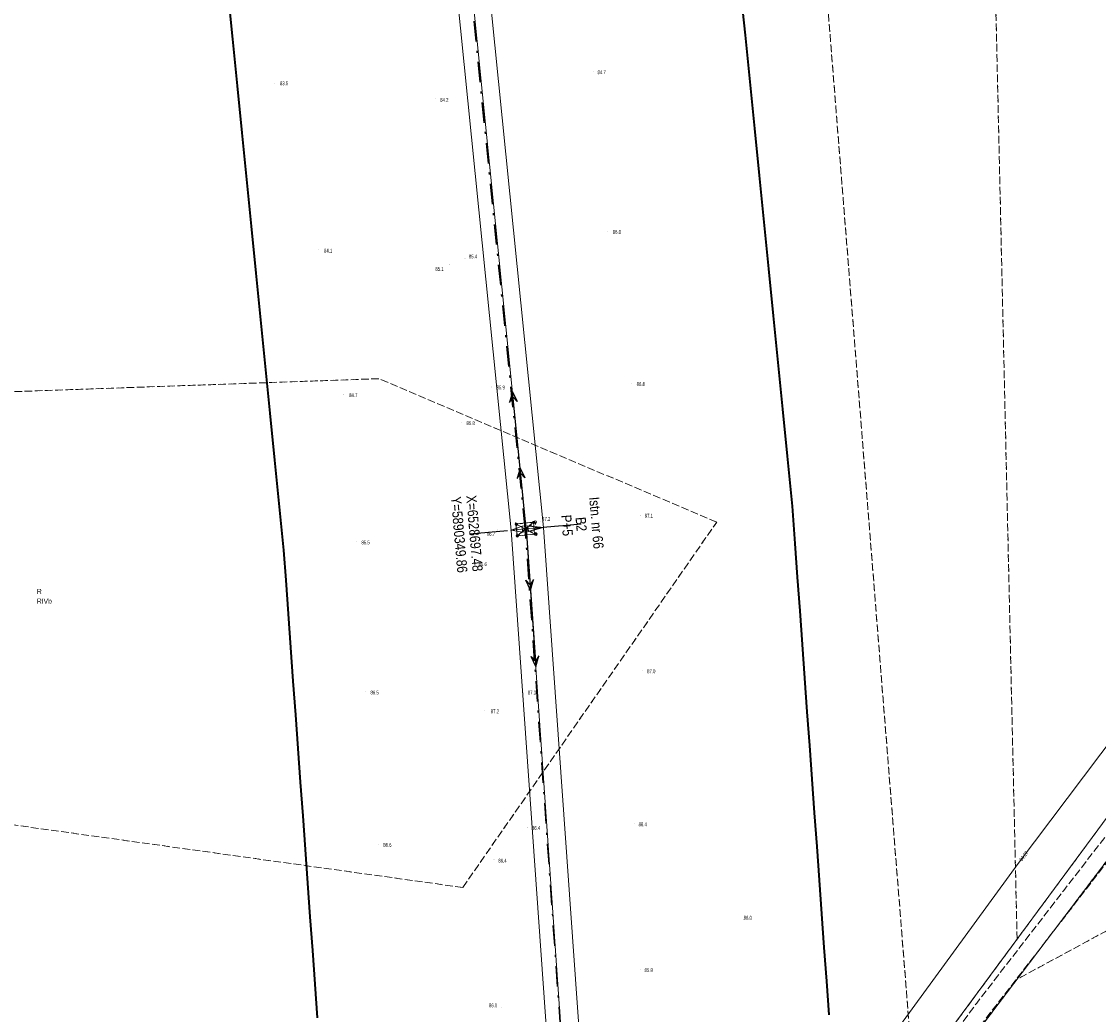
# Model space of a CAD drawing. Header units: metres. Extents: x 6524698 to 6533081, y 5883213 to 5896811.
# Tile 80 of 167: x 6528599 to 6528810, y 5890255 to 5890449. Entities that reach past the tile are written whole.
import ezdxf
from ezdxf.enums import TextEntityAlignment as Align

# ---------------------------------------------------------------- set-up
doc = ezdxf.new("R2010")
doc.units = ezdxf.units.M
doc.header["$MEASUREMENT"] = 0
for name, pattern in [('DASHDOT', [4, 2, -0.9, 0.2, -0.9]), ('mapa zasadnicza$0$1.5_0.5', [2, 1.5, -0.5]), ('mapa zasadnicza$0$219-500', [0]), ('mapa zasadnicza$0$egkk-500', [2, 1.5, -0.5]), ('mapa zasadnicza$0$egug-500', [1, 0.5, -0.5]), ('mapa zasadnicza$0$suep_wn_500', [0]), ('mapa zasadnicza$0$supp_500', [1, 0.5, -0.5])]:
    doc.linetypes.add(name, pattern=pattern)
doc.layers.get('0').update_dxf_attribs({"lineweight": 0})
doc.layers.add('@pomocnicza', color=3, linetype='Continuous', plot=False)
for name, color, linetype, lineweight in [('@Proj. słupy - blok', 1, 'Continuous', 15), ('@Proj. słupy - XY', 1, 'Continuous', 0), ('_trasa_os', 1, 'DASHDOT', 30), ('Sections span lengths and Marker Balls Plan', 7, 'Continuous', 0)]:
    doc.layers.add(name, color=color, linetype=linetype, lineweight=lineweight)
for name, color, linetype in [('@Proj. słupy - seria', 1, 'Continuous'), ('@Proj. słupy - wys.', 1, 'Continuous'), ('mapa zasadnicza$0$000 Inne (niezydentyfikowane)', 7, 'Continuous'), ('mapa zasadnicza$0$209-oznaczenie konturu klasyfikacyjnego', 7, 'Continuous'), ('mapa zasadnicza$0$210-oznaczenie konturu użytku gruntowego', 7, 'Continuous'), ('mapa zasadnicza$0$217-kontur klasyfikacyjny', 7, 'Continuous'), ('mapa zasadnicza$0$218-kontur użytku gruntowego', 7, 'Continuous'), ('mapa zasadnicza$0$219-działka ewidencyjna', 7, 'Continuous'), ('mapa zasadnicza$0$jezdnia', 7, 'Continuous'), ('mapa zasadnicza$0$pikieta naturalna', 7, 'Continuous'), ('mapa zasadnicza$0$pikieta naturalna-Atr2', 7, 'Continuous'), ('mapa zasadnicza$0$przewód elektroenergetyczny wysokiego napięcia', 7, 'Continuous'), ('mapa zasadnicza$0$przewód wodociągowy', 7, 'Continuous'), ('mapa zasadnicza$0$rzędna', 7, 'Continuous'), ('mapa zasadnicza$0$rzędna-Atr2', 7, 'Continuous'), ('mapa zasadnicza$0$słup przewodów napowietrznych', 7, 'Continuous')]:
    doc.layers.add(name, color=color, linetype=linetype)
doc.styles.add('mapa zasadnicza$0$STANDARD', font='Working1250', dxfattribs={"width": 0.75})
doc.styles.add('Opis', font='ARIALN.TTF')

# ---------------------------------------------------------------- blocks, each defined once
blk = doc.blocks.new('mapa zasadnicza$0$PW01')
at = {"linetype": 'Continuous', "lineweight": 13}
h = blk.add_hatch(color=0, dxfattribs=at)
edge = h.paths.add_edge_path()
edge.add_arc((0, 0), 0.045, 0, 360)
blk = doc.blocks.new('mapa zasadnicza$0$SM05')
at = {"color": 0, "linetype": 'Continuous', "lineweight": 13}
blk.add_circle((0, 0), 0.25, dxfattribs=at)
blk = doc.blocks.new('mapa zasadnicza$0$SUEP3')
at = {"color": 0, "linetype": 'Continuous'}
for p, q in [((0, 0), (12.003, 0)), ((12.003, 0), (10.003, 0.75)), ((10.003, 0.75), (11.003, 0)), ((12.003, 0), (10.003, -0.75)), ((11.003, 0), (10.003, -0.75)), ((12.003, 0), (27.003, 0)), ((27.003, 0), (25.003, 0.75)), ((25.003, 0.75), (26.003, 0)), ((27.003, 0), (25.003, -0.75)), ((26.003, 0), (25.003, -0.75))]:
    blk.add_line(p, q, dxfattribs=at)
blk = doc.blocks.new('*U2346')
at = {"layer": '@Proj. słupy - blok', "color": 0}
for points in [[(-0.52, -0.62), (-2.79, -0.24), (-0.62, 0.52)], [(0, 0), (-2.79, -0.24)], [(-1.62, -1.33), (1.62, 1.33), (-1.82, 1.03), (1.82, -1.03)], [(0, 0), (2.79, 0.24), (3.59, 0.31)], [(2.79, 0.24), (0.62, -0.52), (0.52, 0.62), (2.79, 0.24)], [(3.59, 0.31), (0.52, 0.62), (0.62, -0.52), (3.59, 0.31)]]:
    blk.add_lwpolyline(points, dxfattribs=at)
for points in [[(1.62, 1.33), (-1.82, 1.03), (-1.62, -1.33), (1.82, -1.03)], [(0.62, -0.52), (0.52, 0.62), (-0.62, 0.52), (-0.52, -0.62)]]:
    blk.add_lwpolyline(points, close=True, dxfattribs=at)
for centre, radius in [((-1.82, 1.03), 0.15), ((1.62, 1.33), 0.15), ((2.79, 0.24), 0.05), ((3.59, 0.31), 0.05), ((-2.79, -0.24), 0.05), ((-1.62, -1.33), 0.15), ((1.82, -1.03), 0.15)]:
    blk.add_circle(centre, radius, dxfattribs=at)
at = {"layer": '@Proj. słupy - seria', "color": 0, "insert": (10.96, 0.94), "char_height": 2, "attachment_point": 5, "rotation": 274.9066, "style": 'Opis', "bg_fill": 3, "box_fill_scale": 2.5, "bg_fill_color": 256, "bg_fill_transparency": 0}
blk.add_mtext_dynamic_manual_height_columns('B2', width=7, gutter_width=12.5, heights=[2.21], dxfattribs=at)
at = {"layer": '@Proj. słupy - XY', "color": 0, "linetype": 'Continuous', "insert": (-11.46, -0.98), "char_height": 2.5, "attachment_point": 5, "rotation": 274.9066, "style": 'Opis', "bg_fill": 3, "box_fill_scale": 1, "bg_fill_color": 256, "bg_fill_transparency": 0}
blk.add_mtext_dynamic_manual_height_columns('\\P', width=19.7098, gutter_width=5.34, heights=[5.63], dxfattribs=at)
at = {"layer": '@pomocnicza'}
for p, q in [((10.96, 0.94), (3.49, 0.3)), ((-10.96, -0.94), (-3.49, -0.3))]:
    blk.add_line(p, q, dxfattribs=at)
at = {"layer": '@Proj. słupy - seria', "color": 0, "style": 'Opis'}
blk.add_attdef('STAN', text='', height=2, rotation=274.9066, dxfattribs=at).set_placement((13.95, 1.2), align=Align.MIDDLE_CENTER)
at = {"layer": '@Proj. słupy - wys.', "color": 0, "insert": (8.17, 0.7), "char_height": 2, "attachment_point": 5, "rotation": 274.9066, "style": 'Opis'}
blk.add_mtext_dynamic_manual_height_columns('P+5', width=5.2482, gutter_width=12.5, heights=[-2.03], dxfattribs=at)
at = {"layer": '@Proj. słupy - XY', "color": 0, "linetype": 'Continuous', "style": 'Opis'}
for tag, p in [('Y', (-12.95, -1.11)), ('X', (-9.96, -0.86))]:
    blk.add_attdef(tag, text='', height=2, rotation=274.9066, dxfattribs=at).set_placement(p, align=Align.MIDDLE_CENTER)

msp = doc.modelspace()

# ---------------------------------------------------------------- linework, layer by layer
at = {"layer": '_trasa_os', "linetype": 'DASHDOT', "ltscale": 2}
msp.add_lwpolyline([(6528782.648, 5889143.114), (6528759.048, 5889475.999), (6528740.683, 5889736.085), (6528715.689, 5890092.615), (6528697.481, 5890349.859), (6528661.411, 5890707.234), (6528627.314, 5891045.607), (6528605.382, 5891384.858), (6528589.986, 5891744.689), (6528580.198, 5892007.978)], dxfattribs=at)
at = {"layer": 'mapa zasadnicza$0$000 Inne (niezydentyfikowane)', "color": 7, "linetype": 'Continuous', "lineweight": 35, "flags": 128}
for points in [[(6528656.769, 5890254.066), (6528656.294, 5890260.662), (6528655.818, 5890267.258), (6528655.342, 5890273.854), (6528654.867, 5890280.45), (6528654.391, 5890287.046), (6528653.915, 5890293.642), (6528653.44, 5890300.238), (6528652.964, 5890306.833), (6528652.488, 5890313.429), (6528652.012, 5890320.025), (6528651.537, 5890326.621), (6528651.061, 5890333.217), (6528650.585, 5890339.813), (6528650.16, 5890345.716), (6528649.311, 5890354.189), (6528648.394, 5890363.355), (6528647.476, 5890372.52), (6528646.558, 5890381.685), (6528645.641, 5890390.851), (6528644.723, 5890400.016), (6528643.805, 5890409.181), (6528642.888, 5890418.346), (6528641.97, 5890427.512), (6528641.052, 5890436.677), (6528640.135, 5890445.842), (6528639.217, 5890455.007)], [(6528739.637, 5890455.805), (6528740.555, 5890446.639), (6528741.472, 5890437.474), (6528742.39, 5890428.309), (6528743.308, 5890419.144), (6528744.225, 5890409.978), (6528745.143, 5890400.813), (6528746.061, 5890391.648), (6528746.978, 5890382.483), (6528747.896, 5890373.317), (6528748.814, 5890364.152), (6528749.801, 5890354.295), (6528750.326, 5890347.006), (6528750.802, 5890340.41), (6528751.278, 5890333.815), (6528751.753, 5890327.219), (6528752.229, 5890320.623), (6528752.705, 5890314.027), (6528753.181, 5890307.431), (6528753.656, 5890300.835), (6528754.132, 5890294.239), (6528754.608, 5890287.643), (6528755.083, 5890281.047), (6528755.559, 5890274.452), (6528756.035, 5890267.856), (6528756.51, 5890261.26), (6528756.986, 5890254.664)]]:
    msp.add_lwpolyline(points, dxfattribs=at)
at = {"layer": 'mapa zasadnicza$0$217-kontur klasyfikacyjny', "color": 92, "linetype": 'mapa zasadnicza$0$egkk-500', "lineweight": 18, "flags": 128}
for points in [[(6528773.58, 5890241.95), (6528746.51, 5890580.85)], [(6528793.89, 5890269.46), (6528787.89, 5890532.64)], [(6528668.79, 5890379.31), (6528479.22, 5890372.57)], [(6528735, 5890351.18), (6528668.79, 5890379.31)], [(6528685.23, 5890279.6), (6528735, 5890351.18)], [(6528505.48, 5890304.62), (6528685.23, 5890279.6)], [(6528860.84, 5890297.78), (6528793.88, 5890261.62)], [(6528773.58, 5890241.95), (6528793.89, 5890269.46)], [(6528793.88, 5890261.62), (6528763.98, 5890222.18)]]:
    msp.add_lwpolyline(points, dxfattribs=at)
at = {"layer": 'mapa zasadnicza$0$218-kontur użytku gruntowego', "color": 3, "linetype": 'mapa zasadnicza$0$egug-500', "lineweight": 18, "flags": 128}
for points in [[(6528773.58, 5890241.95), (6528746.51, 5890580.85)], [(6528998.64, 5890546.66), (6528793.89, 5890269.46)], [(6528793.88, 5890261.62), (6529006.66, 5890542.34)], [(6528793.89, 5890269.46), (6528787.89, 5890532.64)], [(6528668.79, 5890379.31), (6528479.22, 5890372.57)], [(6528735, 5890351.18), (6528668.79, 5890379.31)], [(6528685.23, 5890279.6), (6528735, 5890351.18)], [(6528505.48, 5890304.62), (6528685.23, 5890279.6)], [(6528860.84, 5890297.78), (6528793.88, 5890261.62)], [(6528793.89, 5890269.46), (6528773.58, 5890241.95)], [(6528763.98, 5890222.18), (6528793.88, 5890261.62)]]:
    msp.add_lwpolyline(points, dxfattribs=at)
at = {"layer": 'mapa zasadnicza$0$219-działka ewidencyjna', "color": 7, "linetype": 'mapa zasadnicza$0$219-500', "lineweight": 18, "flags": 128}
for points in [[(6528739.56, 5890195.9), (6528998.64, 5890546.66)], [(6528741.89, 5890193.04), (6529006.66, 5890542.34)]]:
    msp.add_lwpolyline(points, dxfattribs=at)
at = {"layer": 'mapa zasadnicza$0$jezdnia', "color": 7, "linetype": 'mapa zasadnicza$0$1.5_0.5', "lineweight": 18, "flags": 128}
msp.add_lwpolyline([(6528719.37, 5890165.4), (6528716.92, 5890167.22), (6528714.05, 5890173.15), (6528708.43, 5890173), (6528707.89, 5890177.02), (6528718.55, 5890177.11), (6528726.93, 5890178.9), (6528739.33, 5890193.28), (6528764.57, 5890228.01), (6528785.97, 5890256.94), (6528803.05, 5890279.03), (6528834.34, 5890319.46), (6528857.95, 5890350.4), (6528886.08, 5890387.53), (6528912.38, 5890422.83), (6528947.28, 5890470.03), (6528968.04, 5890497.74), (6528992.3, 5890529.59), (6528998.26, 5890540.31), (6529002.32, 5890547.98), (6529009.74, 5890565.71), (6529017.78, 5890589.91), (6529028.56, 5890623.94), (6529035.46, 5890644.22), (6529041.22, 5890651.33), (6529053.3, 5890662.83), (6529094.68, 5890691.37), (6529127.9, 5890705.08), (6529154.31, 5890716.98), (6529182.8, 5890728.24), (6529240.26, 5890752.5), (6529280.06, 5890769.02), (6529311.01, 5890783.71), (6529312.32, 5890780.49), (6529281.49, 5890766.3), (6529241.39, 5890749.68), (6529182.76, 5890724.74), (6529155.57, 5890713.94), (6529128.6, 5890702.15), (6529095.62, 5890687.95), (6529056.81, 5890661.2), (6529045.35, 5890651.94), (6529039.89, 5890643.52), (6529030.47, 5890617.8), (6529022.27, 5890592.25), (6529016.11, 5890573.61), (6529009.79, 5890555.43), (6529005.89, 5890546.49), (6528997.06, 5890530.3), (6528972.93, 5890498.81), (6528962.66, 5890485.23), (6528949.66, 5890468.05), (6528914.97, 5890421.32), (6528888.69, 5890385.63), (6528860.69, 5890349.22), (6528837.21, 5890318.02), (6528806.05, 5890277.49), (6528788.57, 5890254.94), (6528767.18, 5890226.89), (6528745.72, 5890195.95), (6528741.18, 5890191.53)], close=True, dxfattribs=at)
at = {"layer": 'mapa zasadnicza$0$przewód elektroenergetyczny wysokiego napięcia', "color": 1, "linetype": 'mapa zasadnicza$0$suep_wn_500', "lineweight": 18, "flags": 128}
for points in [[(6528661.7, 5890707.25), (6528697.67, 5890349.86)], [(6528697.67, 5890349.86), (6528715.53, 5890092.34)]]:
    msp.add_lwpolyline(points, dxfattribs=at)
at = {"layer": 'mapa zasadnicza$0$przewód wodociągowy', "color": 5, "linetype": 'Continuous', "lineweight": 18, "flags": 128}
msp.add_lwpolyline([(6528623.33, 5890082.14), (6528623.61, 5890081.8), (6528624.02, 5890081.37), (6528628.27, 5890076.76), (6528652.28, 5890100.47), (6528716.45, 5890167.09), (6528737.12, 5890191.87), (6528734.4, 5890204.21), (6528736.66, 5890207.35), (6528765.25, 5890244.71), (6528794.11, 5890284.29), (6528823.12, 5890322.78), (6528853.01, 5890360.77), (6528881.75, 5890400.14), (6528911.61, 5890439.05), (6528983.81, 5890532.9)], dxfattribs=at)
at = {"layer": 'mapa zasadnicza$0$słup przewodów napowietrznych', "color": 7, "linetype": 'mapa zasadnicza$0$supp_500', "lineweight": 18, "flags": 128}
for points in [[(6528695.93, 5890348.5), (6528695.74, 5890350.77), (6528699.44, 5890351.21), (6528699.59, 5890348.86)], [(6528695.74, 5890350.77), (6528699.59, 5890348.86)], [(6528695.93, 5890348.5), (6528699.44, 5890351.21)], [(6528695.93, 5890348.5), (6528699.59, 5890348.86)]]:
    msp.add_lwpolyline(points, dxfattribs=at)

# ---------------------------------------------------------------- block references
at = {"layer": 'mapa zasadnicza$0$pikieta naturalna', "color": 7, "linetype": 'Continuous', "lineweight": 13}
for p in [(6528710.78, 5890439.44), (6528648.38, 5890437.24), (6528679.81, 5890434.2), (6528713.68, 5890408.24), (6528657.02, 5890404.57), (6528682.66, 5890401.63), (6528685.67, 5890402.79), (6528718.23, 5890378.29), (6528661.93, 5890376.18), (6528690.88, 5890377.68), (6528684.99, 5890370.71), (6528720.09, 5890352.56), (6528700.38, 5890351.35), (6528692.05, 5890349.66), (6528664.31, 5890347.41), (6528687.1, 5890343.09), (6528720.46, 5890322.17), (6528666.25, 5890317.99), (6528697.06, 5890317.74), (6528689.54, 5890314.21), (6528697.85, 5890291.33), (6528718.81, 5890292.11), (6528668.71, 5890288.09), (6528691.34, 5890285.15), (6528740.29, 5890273.3), (6528720.12, 5890263.52), (6528692.79, 5890255.98)]:
    msp.add_blockref('mapa zasadnicza$0$PW01', p, dxfattribs=at)
at = {"layer": 'mapa zasadnicza$0$przewód elektroenergetyczny wysokiego napięcia', "color": 1, "linetype": 'Continuous', "lineweight": 18}
for rotation in [95.74700000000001, 273.967]:
    msp.add_blockref('mapa zasadnicza$0$SUEP3', (6528697.67, 5890349.86), dxfattribs=dict(at, rotation=rotation))
at = {"layer": 'mapa zasadnicza$0$rzędna', "color": 5, "linetype": 'Continuous', "lineweight": 18}
msp.add_blockref('mapa zasadnicza$0$PW01', (6528794.11, 5890284.29), dxfattribs=at)
at = {"layer": 'mapa zasadnicza$0$słup przewodów napowietrznych', "color": 7, "linetype": 'Continuous', "lineweight": 18}
for p in [(6528695.74, 5890350.77), (6528699.44, 5890351.21), (6528695.93, 5890348.5), (6528699.59, 5890348.86)]:
    msp.add_blockref('mapa zasadnicza$0$SM05', p, dxfattribs=at)

# ---------------------------------------------------------------- texts
at = {"layer": 'mapa zasadnicza$0$209-oznaczenie konturu klasyfikacyjnego', "color": 3, "linetype": 'Continuous', "lineweight": 18, "style": 'mapa zasadnicza$0$STANDARD', "width": 0.79}
msp.add_text('RIVb', height=1, dxfattribs=at).set_placement((6528601.74, 5890336.22), align=Align.TOP_LEFT)
at = {"layer": 'mapa zasadnicza$0$210-oznaczenie konturu użytku gruntowego', "color": 3, "linetype": 'Continuous', "lineweight": 18, "style": 'mapa zasadnicza$0$STANDARD', "width": 0.79}
msp.add_text('R', height=1, dxfattribs=at).set_placement((6528601.74, 5890337.12))
at = {"layer": 'mapa zasadnicza$0$pikieta naturalna-Atr2', "color": 7, "style": 'mapa zasadnicza$0$STANDARD', "width": 0.667}
for s, p in [('84.7', (6528711.64, 5890438.99)), ('83.5', (6528649.38, 5890436.82)), ('84.2', (6528680.8, 5890433.57)), ('86.0', (6528714.62, 5890407.68)), ('84.1', (6528658.02, 5890404.03)), ('85.4', (6528686.41, 5890402.87)), ('85.1', (6528679.86, 5890400.44)), ('85.9', (6528691.86, 5890377.22)), ('86.8', (6528719.31, 5890377.88)), ('84.7', (6528662.95, 5890375.71)), ('85.8', (6528685.96, 5890370.21)), ('87.1', (6528720.89, 5890352.09)), ('87.2', (6528700.76, 5890351.44)), ('86.7', (6528689.94, 5890348.5)), ('85.5', (6528665.36, 5890346.84)), ('86.6', (6528688.33, 5890342.58)), ('87.0', (6528721.36, 5890321.59)), ('86.5', (6528667.13, 5890317.43)), ('87.3', (6528697.98, 5890317.42)), ('87.2', (6528690.71, 5890313.74)), ('86.4', (6528698.77, 5890290.88)), ('86.4', (6528719.69, 5890291.6)), ('86.6', (6528669.63, 5890287.56)), ('86.4', (6528692.2, 5890284.47)), ('86.0', (6528740.29, 5890273.3)), ('85.8', (6528720.86, 5890263.01)), ('86.0', (6528690.36, 5890256.12))]:
    msp.add_text(s, height=0.75, dxfattribs=at).set_placement(p)
at = {"layer": 'mapa zasadnicza$0$rzędna-Atr2', "color": 5, "style": 'mapa zasadnicza$0$STANDARD', "width": 0.667}
msp.add_text('84.27', height=0.75, rotation=52.994, dxfattribs=at).set_placement((6528794.57, 5890284.9), align=Align.MIDDLE_LEFT)

# ---------------------------------------------------------------- next in the draw order: block references
msp.add_blockref('*U2346', (6528697.481, 5890349.859)).add_auto_attribs({'STAN': 'Istn. nr 66', 'Y': 'Y=5890349.86', 'X': 'X=6528697.48'})

# ---------------------------------------------------------------- next in the draw order: linework, layer by layer
at = {"layer": 'Sections span lengths and Marker Balls Plan', "color": 1, "flags": 128}
for points in [[(6528786.24, 5889143.367), (6528762.639, 5889476.253), (6528744.275, 5889736.338), (6528719.28, 5890092.868), (6528701.068, 5890350.167), (6528664.993, 5890707.595), (6528630.902, 5891045.904), (6528608.977, 5891385.052), (6528593.583, 5891744.832), (6528583.388, 5892009.419)], [(6528779.855, 5889142.917), (6528756.255, 5889475.801), (6528737.89, 5889735.889), (6528712.896, 5890092.418), (6528694.691, 5890349.62), (6528658.626, 5890706.953), (6528624.524, 5891045.376), (6528602.586, 5891384.708), (6528587.188, 5891744.577), (6528577.92, 5892006.949)]]:
    msp.add_lwpolyline(points, dxfattribs=at)

doc.saveas('drawing.dxf')
